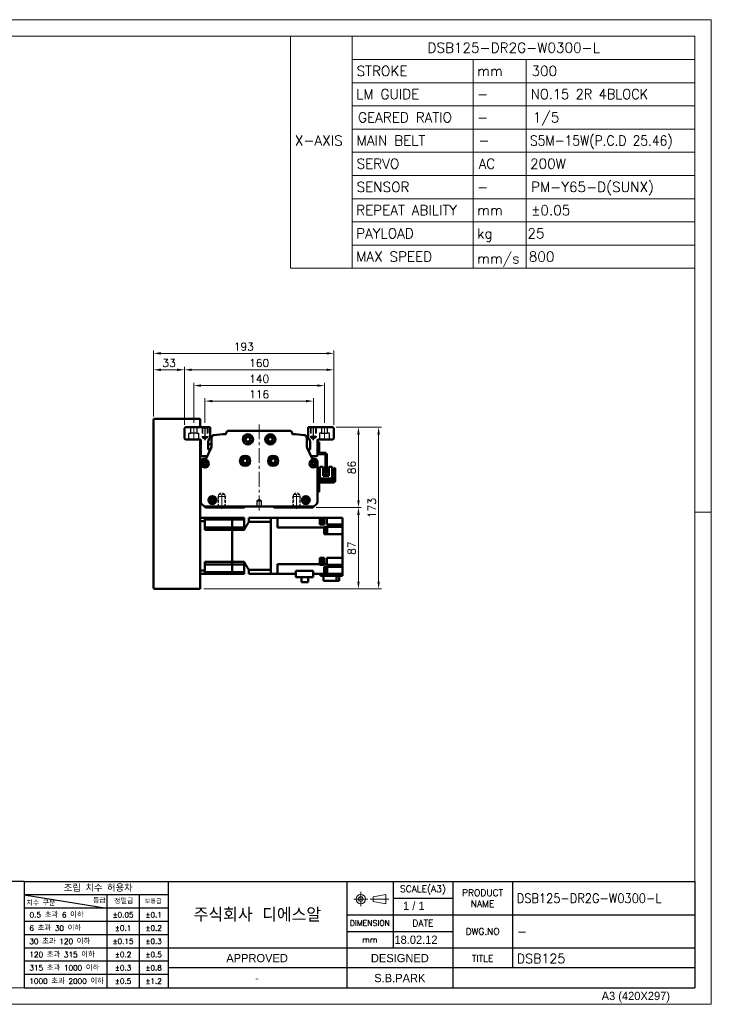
# Model space of a CAD drawing. Header units: millimetres. Extents: x 46891 to 50037, y 6223 to 9583.
# Tile 5 of 5: x 49297 to 50037, y 8529 to 9583. Entities that reach past the tile are written whole.
import ezdxf
from ezdxf.enums import TextEntityAlignment as Align

# ---------------------------------------------------------------- set-up
doc = ezdxf.new("R2010")
doc.units = ezdxf.units.MM
doc.header["$LTSCALE"] = 0.5
for name, pattern in [('CENTER', [50.8, 31.75, -6.35, 6.35, -6.35]), ('HIDDEN', [9.525, 6.35, -3.175]), ('HIDDENX2', [19.05, 12.7, -6.35])]:
    doc.linetypes.add(name, pattern=pattern)
doc.layers.get('0').update_dxf_attribs({"lineweight": 20})
for name, color, linetype, lineweight in [('1', 1, 'CENTER', 13), ('4', 4, 'Continuous', 13), ('외형선(ISO)', 7, 'Continuous', 50)]:
    doc.layers.add(name, color=color, linetype=linetype, lineweight=lineweight)
for name, color, linetype in [('2', 2, 'HIDDENX2'), ('3', 3, 'Continuous'), ('C', 1, 'CENTER')]:
    doc.layers.add(name, color=color, linetype=linetype)
doc.styles.add('ACISOGDT', font='amgdt.shx')
doc.styles.add('DSR TEXT', font='romans.shx', dxfattribs={"bigfont": 'whgtxt.shx'})
doc.styles.get("Standard").update_dxf_attribs({"font": 'romans.shx', "bigfont": 'whgtxt.shx'})
doc.dimstyles.new('DSR', dxfattribs={"dimscale": 2, "dimtxt": 3, "dimasz": 3, "dimexe": 0.5, "dimexo": 0.5, "dimgap": 0.5, "dimtad": 1, "dimdsep": 46, "dimtxsty": 'Standard', "dimcen": 2.5, "dimclrd": 4, "dimclre": 4, "dimclrt": 2, "dimadec": 0, "dimazin": 2, "dimtfac": 1, "dimtmove": 0, "dimatfit": 3, "dimfxl": 0, "dimlwd": -1, "dimlwe": -1, "dimarcsym": 0})

# ---------------------------------------------------------------- blocks, each defined once
blk = doc.blocks.new('A$C13F00394')
for p, q in [((109.11, 28.14), (105.34, 27.43)), ((105.34, 27.43), (105.34, 26.01)), ((109.11, 25.3), (109.11, 28.14)), ((-202.34, 25.67), (-191.42, 25.67)), ((-202.34, 25.3), (-191.42, 25.3)), ((105.34, 26.01), (109.11, 25.3))]:
    blk.add_line(p, q)
for radius in [1.42, 0.71]:
    blk.add_circle((101.56, 26.76), radius)
at = {"layer": '1'}
for p, q in [((103.69, 26.76), (99.44, 26.76)), ((101.56, 28.89), (101.56, 24.63)), ((104.41, 26.76), (110.04, 26.76))]:
    blk.add_line(p, q, dxfattribs=at)
at = {"layer": '3'}
for p, q in [((0, 32), (-207.68, 32)), ((0, 32), (202.32, 32)), ((0, 32), (0, 0)), ((43.43, 32), (43.43, 0)), ((97.32, 32), (97.32, 12)), ((111.32, 32), (111.32, 12)), ((129.32, 32), (129.32, 0)), ((147.32, 32), (147.32, 6)), ((202.32, 32), (202.32, 0)), ((0, 28), (25, 24)), ((43.43, 28), (0, 28)), ((25, 28), (25, 0)), ((34.7, 28), (34.7, 0)), ((111.32, 27), (129.32, 27)), ((43.43, 24), (0, 24)), ((97.32, 22), (202.32, 22)), ((43.43, 20), (0, 20)), ((43.43, 16), (0, 16)), ((97.32, 17), (129.32, 17)), ((0, 12), (129.32, 12)), ((97.32, 12), (97.32, 0)), ((129.32, 12), (202.32, 12)), ((43.43, 8), (0, 8)), ((97.32, 6), (43.43, 6)), ((129.32, 6), (97.32, 6)), ((202.32, 6), (129.32, 6)), ((43.43, 4), (0, 4)), ((0, 0), (202.32, 0))]:
    blk.add_line(p, q, dxfattribs=at)
at = {"color": 0, "style": 'DSR TEXT'}
for s, height, p in [('조립 치수 허용차', 2, (11.97, 29.02)), ('등급', 1.5, (20.77, 25.52)), ('정밀급', 1.5, (27.18, 25.37)), ('보통급', 1.3, (36.41, 25.38)), ('치수 구분', 1.5, (0.69, 24.78)), (' 0.5 초과 6 이하', 1.6, (0.56, 21.19)), (' 6 초과 30 이하', 1.6, (0.49, 17.19)), (' 30 초과 120 이하', 1.6, (0.49, 13.19)), (' 120 초과 315 이하', 1.6, (0.49, 9.19)), (' 315 초과 1000 이하', 1.6, (0.49, 5.19)), (' 1000 초과 2000 이하', 1.6, (0.49, 1.19))]:
    blk.add_text(s, height=height, dxfattribs=at).set_placement(p)
at = {"color": 7, "style": 'ACISOGDT'}
for s, p in [('APPROVED', (70.28, 8.93)), ('DESIGNED', (113.35, 8.93))]:
    blk.add_text(s, height=2.5, dxfattribs=at).set_placement(p, align=Align.MIDDLE_CENTER)
at = {"color": 7, "attachment_point": 5, "style": 'DSR TEXT'}
for s, insert, char_height in [('SCALE(A3)', (120.32, 29.5), 2), ('PRODUCT\\PNAME', (138.32, 27), 2), ('주식회사 디에스알', (70.37, 22), 4.2), ('DIMENSION', (104.32, 19.5), 1.7), ('DATE', (120.32, 19.5), 2), ('DWG.NO', (138.32, 17), 2), ('mm', (104.32, 14.5), 1.8), ('TITLE', (138.32, 8.83), 2)]:
    blk.add_mtext(s, dxfattribs=dict(at, insert=insert, char_height=char_height))
at = {"color": 0, "char_height": 1.6, "attachment_point": 5, "style": 'DSR TEXT'}
for s, insert in [('%%P0.05', (29.85, 22)), ('%%P0.1', (39.07, 22)), ('%%P0.1', (29.85, 18)), ('%%P0.2', (39.07, 18)), ('%%P0.15', (29.85, 14)), ('%%P0.3', (39.07, 14)), ('%%P0.2', (29.85, 10)), ('%%P0.5', (39.07, 10)), ('%%P0.3', (29.85, 6)), ('%%P0.8', (39.07, 6)), ('%%P0.5', (29.85, 2)), ('%%P1.2', (39.07, 2))]:
    blk.add_mtext(s, dxfattribs=dict(at, insert=insert))
at = {"layer": '4', "color": 0, "style": 'DSR TEXT'}
blk.add_text('NOTE', height=3, dxfattribs=at).set_placement((-202.39, 26.38))
blk = doc.blocks.new('A$C1C1952E1')
for p, q in [((293, 292), (293, 222)), ((311.67, 292), (311.67, 222)), ((311.67, 285), (415, 285)), ((348.18, 285), (348.18, 222)), ((364.13, 285), (364.13, 222)), ((311.67, 278), (415, 278)), ((311.67, 271), (415, 271)), ((311.67, 264), (415, 264)), ((311.67, 257), (415, 257)), ((311.67, 250), (415, 250)), ((311.67, 243), (415, 243)), ((311.67, 236), (415, 236)), ((311.67, 229), (415, 229)), ((293, 222), (415, 222))]:
    blk.add_line(p, q)
at = {"color": 1}
blk.add_lwpolyline([(0, 0), (420, 0), (420, 297), (0, 297)], close=True, dxfattribs=at)
at = {"color": 3}
blk.add_lwpolyline([(5, 5), (415, 5), (415, 292), (5, 292)], close=True, dxfattribs=at)
at = {"color": 7, "style": 'ACISOGDT'}
blk.add_text('A3 (420X297)', height=2.5, dxfattribs=at).set_placement((386.91, 1.28))
blk = doc.blocks.new('t8')
at = {"color": 2, "linetype": 'HIDDEN'}
for p, q in [((-4, 0), (-4, -12)), ((-3.4, -0.6), (-4, 0)), ((3.4, -0.6), (4, 0)), ((4, 0), (4, -12)), ((-3.4, -0.6), (3.4, -0.6)), ((-3.4, -0.6), (-3.4, -14)), ((3.4, -0.6), (3.4, -14)), ((-4, -12), (4, -12)), ((-4, -12), (-3.4, -13)), ((-3.4, -14), (3.4, -14)), ((-3.4, -14), (0, -16)), ((3.4, -14), (0, -16)), ((4, -12), (3.4, -13))]:
    blk.add_line(p, q, dxfattribs=at)
at = {"color": 1, "linetype": 'CENTER'}
blk.add_line((0, 1.4), (0, -17.1), dxfattribs=at)
blk = doc.blocks.new('*D108')
at = {"color": 1, "linetype": 'ByBlock'}
for p, q in [((49494.9, 9151.4), (49494.9, 9177.6)), ((49603.1, 9174.6), (49502.7, 9174.6)), ((49610.9, 9151.4), (49610.9, 9177.6))]:
    blk.add_line(p, q, dxfattribs=at)
at = {"color": 1}
for points in [[(49502.7, 9175.9), (49502.7, 9173.3), (49494.9, 9174.6)], [(49603.1, 9175.9), (49603.1, 9173.3), (49610.9, 9174.6)]]:
    blk.add_solid(points, dxfattribs=at)
at = {"layer": 'Defpoints', "color": 0}
for p in [(49494.9, 9174.6), (49494.9, 9147.8), (49610.9, 9147.8)]:
    blk.add_point(p, dxfattribs=at)
at = {"color": 3, "insert": (49552.9, 9181.8), "char_height": 8.4, "attachment_point": 5, "style": 'DSR TEXT'}
blk.add_mtext('116', dxfattribs=at)
blk = doc.blocks.new('*D109')
at = {"color": 1, "linetype": 'ByBlock'}
for p, q in [((49482.9, 9151.2), (49482.9, 9194.2)), ((49615.1, 9191.2), (49490.7, 9191.2)), ((49622.9, 9151.2), (49622.9, 9194.2))]:
    blk.add_line(p, q, dxfattribs=at)
at = {"color": 1}
for points in [[(49490.7, 9192.5), (49490.7, 9189.9), (49482.9, 9191.2)], [(49615.1, 9192.5), (49615.1, 9189.9), (49622.9, 9191.2)]]:
    blk.add_solid(points, dxfattribs=at)
at = {"layer": 'Defpoints', "color": 0}
for p in [(49482.9, 9191.2), (49482.9, 9147.6), (49622.9, 9147.6)]:
    blk.add_point(p, dxfattribs=at)
at = {"color": 3, "insert": (49552.9, 9198.4), "char_height": 8.4, "attachment_point": 5, "style": 'DSR TEXT'}
blk.add_mtext('140', dxfattribs=at)
blk = doc.blocks.new('*D110')
at = {"color": 1, "linetype": 'ByBlock'}
for p, q in [((49472.9, 9149.2), (49472.9, 9211.1)), ((49632.9, 9149.2), (49632.9, 9211.1)), ((49480.7, 9208.1), (49625.1, 9208.1))]:
    blk.add_line(p, q, dxfattribs=at)
at = {"color": 1}
for points in [[(49480.7, 9209.4), (49480.7, 9206.8), (49472.9, 9208.1)], [(49625.1, 9209.4), (49625.1, 9206.8), (49632.9, 9208.1)]]:
    blk.add_solid(points, dxfattribs=at)
at = {"layer": 'Defpoints', "color": 0}
for p in [(49632.9, 9208.1), (49472.9, 9145.6), (49632.9, 9145.6)]:
    blk.add_point(p, dxfattribs=at)
at = {"color": 3, "insert": (49552.9, 9215.3), "char_height": 8.4, "attachment_point": 5, "style": 'DSR TEXT'}
blk.add_mtext('160', dxfattribs=at)
blk = doc.blocks.new('*D111')
at = {"color": 1, "linetype": 'ByBlock'}
for p, q in [((49439.9, 9158.2), (49439.9, 9211.1)), ((49472.9, 9149.2), (49472.9, 9211.1)), ((49465.1, 9208.1), (49447.7, 9208.1))]:
    blk.add_line(p, q, dxfattribs=at)
at = {"color": 1}
for points in [[(49447.7, 9209.4), (49447.7, 9206.8), (49439.9, 9208.1)], [(49465.1, 9209.4), (49465.1, 9206.8), (49472.9, 9208.1)]]:
    blk.add_solid(points, dxfattribs=at)
at = {"layer": 'Defpoints', "color": 0}
for p in [(49439.9, 9208.1), (49439.9, 9154.6), (49472.9, 9145.6)]:
    blk.add_point(p, dxfattribs=at)
at = {"color": 3, "insert": (49456.4, 9215.3), "char_height": 8.4, "attachment_point": 5, "style": 'DSR TEXT'}
blk.add_mtext('33', dxfattribs=at)
blk = doc.blocks.new('*D112')
at = {"color": 1, "linetype": 'ByBlock'}
for p, q in [((49439.9, 9158.2), (49439.9, 9228.7)), ((49447.7, 9225.7), (49625.1, 9225.7)), ((49632.9, 9149.2), (49632.9, 9228.7))]:
    blk.add_line(p, q, dxfattribs=at)
at = {"color": 1}
for points in [[(49447.7, 9227), (49447.7, 9224.4), (49439.9, 9225.7)], [(49625.1, 9227), (49625.1, 9224.4), (49632.9, 9225.7)]]:
    blk.add_solid(points, dxfattribs=at)
at = {"layer": 'Defpoints', "color": 0}
for p in [(49632.9, 9225.7), (49439.9, 9154.6), (49632.9, 9145.6)]:
    blk.add_point(p, dxfattribs=at)
at = {"color": 3, "insert": (49536.4, 9232.9), "char_height": 8.4, "attachment_point": 5, "style": 'DSR TEXT'}
blk.add_mtext('193', dxfattribs=at)
blk = doc.blocks.new('*D113')
at = {"color": 1, "linetype": 'ByBlock'}
for p, q in [((49635.5, 9146.6), (49662.2, 9146.6)), ((49659.2, 9138.8), (49659.2, 9068.4)), ((49614, 9060.6), (49662.2, 9060.6))]:
    blk.add_line(p, q, dxfattribs=at)
at = {"color": 1}
for points in [[(49657.9, 9138.8), (49660.5, 9138.8), (49659.2, 9146.6)], [(49657.9, 9068.4), (49660.5, 9068.4), (49659.2, 9060.6)]]:
    blk.add_solid(points, dxfattribs=at)
at = {"layer": 'Defpoints', "color": 0}
for p in [(49631.9, 9146.6), (49610.4, 9060.6), (49659.2, 9060.6)]:
    blk.add_point(p, dxfattribs=at)
at = {"color": 3, "insert": (49652, 9103.6), "char_height": 8.4, "attachment_point": 5, "rotation": 90, "style": 'DSR TEXT'}
blk.add_mtext('86', dxfattribs=at)
blk = doc.blocks.new('*D114')
at = {"color": 1, "linetype": 'ByBlock'}
for p, q in [((49614, 9060.6), (49662.2, 9060.6)), ((49659.2, 8981.4), (49659.2, 9052.8)), ((49493.5, 8973.6), (49662.2, 8973.6))]:
    blk.add_line(p, q, dxfattribs=at)
at = {"color": 1}
for points in [[(49657.9, 9052.8), (49660.5, 9052.8), (49659.2, 9060.6)], [(49657.9, 8981.4), (49660.5, 8981.4), (49659.2, 8973.6)]]:
    blk.add_solid(points, dxfattribs=at)
at = {"layer": 'Defpoints', "color": 0}
for p in [(49610.4, 9060.6), (49659.2, 9060.6), (49489.9, 8973.6)]:
    blk.add_point(p, dxfattribs=at)
at = {"color": 3, "insert": (49652, 9017.1), "char_height": 8.4, "attachment_point": 5, "rotation": 90, "style": 'DSR TEXT'}
blk.add_mtext('87', dxfattribs=at)
blk = doc.blocks.new('*D115')
at = {"color": 1, "linetype": 'ByBlock'}
for p, q in [((49635.5, 9146.6), (49683.8, 9146.6)), ((49680.8, 9138.8), (49680.8, 8981.4)), ((49493.5, 8973.6), (49683.8, 8973.6))]:
    blk.add_line(p, q, dxfattribs=at)
at = {"color": 1}
for points in [[(49679.5, 9138.8), (49682.1, 9138.8), (49680.8, 9146.6)], [(49679.5, 8981.4), (49682.1, 8981.4), (49680.8, 8973.6)]]:
    blk.add_solid(points, dxfattribs=at)
at = {"layer": 'Defpoints', "color": 0}
for p in [(49631.9, 9146.6), (49489.9, 8973.6), (49680.8, 8973.6)]:
    blk.add_point(p, dxfattribs=at)
at = {"color": 3, "insert": (49673.6, 9060.1), "char_height": 8.4, "attachment_point": 5, "rotation": 90, "style": 'DSR TEXT'}
blk.add_mtext('173', dxfattribs=at)

msp = doc.modelspace()

# ---------------------------------------------------------------- linework, layer by layer
at = {"color": 1}
msp.add_line((50036.91062, 9055.90155), (50019.16968, 9055.90155), dxfattribs=at)
at = {"layer": '1'}
for p, q in [((49482.87985, 9147.64025), (49482.87985, 9132.64025)), ((49552.87985, 9149.64025), (49552.87985, 9056.64025)), ((49622.87985, 9147.64025), (49622.87985, 9132.64025))]:
    msp.add_line(p, q, dxfattribs=at)
at = {"layer": '2'}
for p, q in [((49477.62985, 9133.64025), (49477.62985, 9140.14025)), ((49477.62985, 9140.14025), (49479.57985, 9140.14025)), ((49479.57985, 9140.14025), (49479.57985, 9146.64025)), ((49486.17985, 9140.14025), (49479.57985, 9140.14025)), ((49486.17985, 9146.64025), (49486.17985, 9140.14025)), ((49486.17985, 9140.14025), (49488.12985, 9140.14025)), ((49488.12985, 9140.14025), (49488.12985, 9133.64025)), ((49491.87985, 9146.64025), (49491.87985, 9136.64025)), ((49492.37985, 9146.14025), (49491.87985, 9146.64025)), ((49491.87985, 9136.64025), (49497.87985, 9136.64025)), ((49491.87985, 9136.64025), (49492.37985, 9135.77422)), ((49492.37985, 9146.14025), (49492.37985, 9135.14025)), ((49492.37985, 9146.14025), (49497.37985, 9146.14025)), ((49497.37985, 9146.14025), (49497.87985, 9146.64025)), ((49497.37985, 9146.14025), (49497.37985, 9135.14025)), ((49497.87985, 9136.64025), (49497.37985, 9135.77422)), ((49497.87985, 9146.64025), (49497.87985, 9136.64025)), ((49607.87985, 9146.64025), (49607.87985, 9136.64025)), ((49608.37985, 9146.14025), (49607.87985, 9146.64025)), ((49613.87985, 9136.64025), (49607.87985, 9136.64025)), ((49607.87985, 9136.64025), (49608.37985, 9135.77422)), ((49608.37985, 9146.14025), (49608.37985, 9135.14025)), ((49613.37985, 9146.14025), (49608.37985, 9146.14025)), ((49613.37985, 9146.14025), (49613.87985, 9146.64025)), ((49613.37985, 9146.14025), (49613.37985, 9135.14025)), ((49613.87985, 9136.64025), (49613.37985, 9135.77422)), ((49613.87985, 9146.64025), (49613.87985, 9136.64025)), ((49619.57985, 9140.14025), (49617.62985, 9140.14025)), ((49617.62985, 9140.14025), (49617.62985, 9133.64025)), ((49619.57985, 9146.64025), (49619.57985, 9140.14025)), ((49619.57985, 9140.14025), (49626.17985, 9140.14025)), ((49626.17985, 9140.14025), (49626.17985, 9146.64025)), ((49628.12985, 9140.14025), (49626.17985, 9140.14025)), ((49628.12985, 9133.64025), (49628.12985, 9140.14025)), ((49492.37985, 9135.14025), (49494.87985, 9133.69687)), ((49492.37985, 9135.14025), (49497.37985, 9135.14025)), ((49497.37985, 9135.14025), (49494.87985, 9133.69687)), ((49613.37985, 9135.14025), (49608.37985, 9135.14025)), ((49608.37985, 9135.14025), (49610.87985, 9133.69687)), ((49613.37985, 9135.14025), (49610.87985, 9133.69687)), ((49552.87985, 9069.1424), (49550.37985, 9067.64025)), ((49550.37985, 9067.64025), (49550.37985, 9061.64025)), ((49555.37985, 9067.64025), (49550.37985, 9067.64025)), ((49555.37985, 9067.64025), (49552.87985, 9069.1424)), ((49555.37985, 9061.64025), (49555.37985, 9067.64025)), ((49550.37985, 9061.64025), (49555.37985, 9061.64025))]:
    msp.add_line(p, q, dxfattribs=at)
at = {"layer": '3'}
for p in [(50019.16967, 8660.2785), (49301.30912, 8546.73646)]:
    msp.add_line(p, (50019.16967, 8546.73646), dxfattribs=at)
at = {"layer": 'C'}
for p, q in [((49494.87985, 9147.79158), (49494.87985, 9132.812)), ((49610.87985, 9147.79158), (49610.87985, 9132.812))]:
    msp.add_line(p, q, dxfattribs=at)
at = {"layer": '외형선(ISO)'}
for p, q in [((49439.87985, 8974.64025), (49439.87985, 9154.64025)), ((49440.87985, 9155.64025), (49489.87985, 9155.64025)), ((49489.87985, 9154.64025), (49489.87985, 9155.64025)), ((49489.87985, 9146.64025), (49489.87985, 9154.64025)), ((49472.87985, 9145.64025), (49473.87985, 9146.64025)), ((49472.87985, 9134.64025), (49472.87985, 9145.64025)), ((49473.87985, 9146.64025), (49500.37985, 9146.64025)), ((49500.37985, 9146.64025), (49500.37985, 9135.16906)), ((49517.65244, 9139.85573), (49517.65244, 9140.64025)), ((49519.65244, 9142.64025), (49586.10725, 9142.64025)), ((49588.10725, 9140.64025), (49588.10725, 9139.85573)), ((49605.37985, 9135.16906), (49605.37985, 9146.64025)), ((49605.37985, 9146.64025), (49631.87985, 9146.64025)), ((49631.87985, 9146.64025), (49632.87985, 9145.64025)), ((49632.87985, 9145.64025), (49632.87985, 9134.64025)), ((49473.87985, 9133.64025), (49472.87985, 9134.64025)), ((49489.37985, 9133.64025), (49473.87985, 9133.64025)), ((49489.87985, 8974.64025), (49489.87985, 9133.50628)), ((49490.37985, 9131.64025), (49489.87985, 9131.64025)), ((49490.37985, 9126.14025), (49490.37985, 9132.64025)), ((49490.87985, 9125.64025), (49490.37985, 9126.14025)), ((49498.37985, 9131.16906), (49498.37985, 9123.14025)), ((49498.37985, 9128.64025), (49501.87985, 9128.64025)), ((49501.87985, 9126.73843), (49501.87985, 9135.30273)), ((49603.87985, 9135.30273), (49603.87985, 9126.73843)), ((49607.37985, 9123.14025), (49607.37985, 9131.16906)), ((49615.37985, 9126.14025), (49614.87985, 9125.64025)), ((49615.37985, 9132.64025), (49615.37985, 9126.14025)), ((49615.37985, 9130.64025), (49616.97985, 9130.64025)), ((49615.37985, 9125.14025), (49615.37985, 9126.14025)), ((49631.87985, 9133.64025), (49616.37985, 9133.64025)), ((49616.97985, 9130.64025), (49616.97985, 9119.24025)), ((49632.87985, 9134.64025), (49631.87985, 9133.64025)), ((49490.37985, 9125.14025), (49490.87985, 9125.64025)), ((49490.37985, 9124.14025), (49490.37985, 9125.14025)), ((49490.87985, 9123.64025), (49490.37985, 9124.14025)), ((49490.37985, 9123.14025), (49490.87985, 9123.64025)), ((49490.37985, 9122.14025), (49490.37985, 9123.14025)), ((49490.87985, 9121.64025), (49490.37985, 9122.14025)), ((49490.37985, 9121.14025), (49490.87985, 9121.64025)), ((49490.37985, 9116.64025), (49490.37985, 9121.14025)), ((49495.87985, 9115.64025), (49491.37985, 9115.64025)), ((49496.14797, 9113.22119), (49501.41964, 9124.64314)), ((49498.87985, 9122.64025), (49500.49523, 9122.64025)), ((49604.34005, 9124.64314), (49609.61172, 9113.22119)), ((49605.26446, 9122.64025), (49606.87985, 9122.64025)), ((49614.37985, 9115.64025), (49609.87985, 9115.64025)), ((49614.87985, 9125.64025), (49615.37985, 9125.14025)), ((49615.37985, 9124.14025), (49614.87985, 9123.64025)), ((49614.87985, 9123.64025), (49615.37985, 9123.14025)), ((49615.37985, 9122.14025), (49614.87985, 9121.64025)), ((49614.87985, 9121.64025), (49615.37985, 9121.14025)), ((49615.37985, 9125.14025), (49615.37985, 9124.14025)), ((49615.37985, 9123.14025), (49615.37985, 9124.14025)), ((49615.37985, 9123.14025), (49615.37985, 9122.14025)), ((49615.37985, 9121.14025), (49615.37985, 9122.14025)), ((49615.37985, 9121.14025), (49615.37985, 9116.64025)), ((49616.97985, 9119.24025), (49615.44024, 9119.24025)), ((49623.27985, 9119.24025), (49617.47985, 9119.24025)), ((49617.47985, 9117.64025), (49623.27985, 9117.64025)), ((49623.77985, 9117.14025), (49623.77985, 9097.64025)), ((49625.37985, 9097.64025), (49625.37985, 9117.14025)), ((49490.37985, 9066.88289), (49490.37985, 9109.64025)), ((49493.37985, 9112.64025), (49495.24001, 9112.64025)), ((49539.87985, 9112.07001), (49539.87985, 9109.21049)), ((49565.87985, 9112.07001), (49565.87985, 9109.21049)), ((49610.51968, 9112.64025), (49612.37985, 9112.64025)), ((49615.37985, 9109.64025), (49615.37985, 9066.88289)), ((49617.67981, 9104.14037), (49621.37981, 9104.14038)), ((49617.67984, 9091.74037), (49617.67981, 9104.14037)), ((49621.37981, 9104.14038), (49621.37983, 9094.74038)), ((49627.37983, 9095.74039), (49621.37983, 9095.74038)), ((49621.37983, 9095.44038), (49627.37983, 9095.44039)), ((49627.37983, 9094.74039), (49621.37983, 9094.74038)), ((49623.77985, 9097.64025), (49625.37985, 9097.64025)), ((49627.37981, 9104.14039), (49631.07981, 9104.1404)), ((49627.37983, 9094.74039), (49627.37981, 9104.14039)), ((49631.07981, 9104.1404), (49631.07984, 9091.7404)), ((49632.7798, 9102.6404), (49634.3798, 9102.64041)), ((49632.7798, 9102.6404), (49632.7798, 9099.6404)), ((49632.77982, 9089.7404), (49632.7798, 9099.6404)), ((49634.3798, 9099.64041), (49634.3798, 9102.64041)), ((49634.3798, 9099.64041), (49634.37982, 9089.64041)), ((49489.87985, 9084.64025), (49490.37985, 9084.64025)), ((49616.97983, 9087.14037), (49616.97984, 9080.64037)), ((49617.37982, 9089.24037), (49632.27982, 9089.2404)), ((49632.37983, 9087.6404), (49617.47983, 9087.64037)), ((49617.67984, 9091.74037), (49619.67984, 9091.74038)), ((49617.67984, 9091.74037), (49617.67984, 9089.24037)), ((49619.67984, 9091.74038), (49629.07984, 9091.7404)), ((49629.07984, 9091.7404), (49631.07984, 9091.7404)), ((49631.07984, 9089.2404), (49631.07984, 9091.7404)), ((49616.97985, 9077.64037), (49615.37985, 9077.64037)), ((49616.97985, 9077.64037), (49616.97984, 9080.64037)), ((49494.37985, 9061.64025), (49491.25853, 9064.76157)), ((49614.50117, 9064.76157), (49611.37985, 9061.64025)), ((49495.37985, 9060.64025), (49494.37985, 9061.64025)), ((49611.37985, 9061.64025), (49494.37985, 9061.64025)), ((49536.87985, 9060.64025), (49495.37985, 9060.64025)), ((49537.7334, 9061.4938), (49536.87985, 9060.64025)), ((49568.87985, 9060.64025), (49568.02629, 9061.4938)), ((49610.37985, 9060.64025), (49568.87985, 9060.64025)), ((49611.37985, 9061.64025), (49610.37985, 9060.64025)), ((49489.87985, 9049.64025), (49494.87985, 9049.64025)), ((49489.87985, 9046.09776), (49494.87985, 9046.09776)), ((49494.87985, 9049.64025), (49494.87985, 9046.09776)), ((49523.87985, 9049.64025), (49494.87985, 9049.64025)), ((49494.87985, 9047.92783), (49523.87985, 9047.92783)), ((49494.87985, 9036.67697), (49494.87985, 9046.09776)), ((49523.87985, 9047.92783), (49523.87985, 9049.64025)), ((49523.87985, 9049.64025), (49523.87985, 9047.92783)), ((49523.87985, 9049.64025), (49536.87985, 9049.64025)), ((49523.87985, 9044.39025), (49523.87985, 9047.92783)), ((49523.87985, 9044.39025), (49523.87985, 9047.92783)), ((49523.87985, 9047.92783), (49536.87985, 9047.92783)), ((49523.87985, 9039.39025), (49523.87985, 9044.39025)), ((49523.87985, 9039.39025), (49523.87985, 9044.39025)), ((49536.87985, 9049.64025), (49536.87985, 9047.92783)), ((49536.87985, 9039.39025), (49536.87985, 9047.92783)), ((49541.87985, 9049.64025), (49541.87985, 9045.33558)), ((49541.87985, 9049.64025), (49565.37985, 9049.64025)), ((49541.87985, 9045.33558), (49565.37985, 9045.33558)), ((49565.37985, 9049.64025), (49572.37985, 9049.64025)), ((49565.37985, 9049.64025), (49565.37985, 9049.63578)), ((49565.37985, 9049.63578), (49565.37985, 9045.3408)), ((49565.37985, 9045.3408), (49565.37985, 9045.33558)), ((49565.37985, 8993.94492), (49565.37985, 9045.33558)), ((49565.37985, 9045.14025), (49565.37985, 8994.14025)), ((49572.37985, 9045.14025), (49572.37985, 9049.64025)), ((49572.37985, 9049.64025), (49617.97985, 9049.64025)), ((49572.37985, 9039.19962), (49572.37985, 9045.14025)), ((49617.97985, 9049.67517), (49617.97985, 9049.64025)), ((49617.97985, 9049.67517), (49618.67985, 9049.67517)), ((49617.97985, 9044.08027), (49617.97985, 9049.64025)), ((49617.97985, 9044.08027), (49617.97985, 9042.64025)), ((49617.97985, 9043.77517), (49618.67985, 9043.77517)), ((49617.97985, 9042.64025), (49622.47985, 9042.64025)), ((49618.67985, 9043.77517), (49618.67985, 9049.67517)), ((49622.47985, 9049.64025), (49618.67985, 9049.64025)), ((49618.67985, 9049.52517), (49620.67985, 9049.52517)), ((49618.67985, 9043.92517), (49620.67985, 9043.92517)), ((49620.67985, 9043.92517), (49620.67985, 9049.52517)), ((49622.47985, 9049.64025), (49625.47985, 9049.64025)), ((49622.47985, 9049.64025), (49622.47985, 9044.08027)), ((49622.47985, 9042.64025), (49622.47985, 9044.08027)), ((49641.97985, 9049.64025), (49625.47985, 9049.64025)), ((49625.47985, 9044.08027), (49625.47985, 9049.64025)), ((49625.47985, 9044.08027), (49625.47985, 9042.64025)), ((49625.47985, 9042.64025), (49641.97985, 9042.64025)), ((49641.97985, 9046.14025), (49641.97985, 9049.64025)), ((49641.97985, 9046.14025), (49641.97985, 9042.64025)), ((49641.97985, 9042.64025), (49641.97985, 9040.14833)), ((49494.87985, 9039.39025), (49523.87985, 9039.39025)), ((49523.87985, 9036.67697), (49494.87985, 9036.67697)), ((49523.87985, 9036.67697), (49523.87985, 9039.39025)), ((49523.87985, 9039.39025), (49523.87985, 9036.67697)), ((49523.87985, 9039.39025), (49536.87985, 9039.39025)), ((49523.87985, 9002.60352), (49523.87985, 9036.67697)), ((49523.87985, 9002.60352), (49523.87985, 9036.67697)), ((49523.87985, 9036.67697), (49536.87985, 9036.67697)), ((49536.87985, 9039.39025), (49536.87985, 9036.67697)), ((49572.37985, 9039.19962), (49622.47985, 9039.19962)), ((49622.47985, 9040.14833), (49641.97985, 9040.14833)), ((49622.47985, 9040.14833), (49622.47985, 9039.59892)), ((49622.47985, 9039.19962), (49622.47985, 9039.59892)), ((49622.47985, 9039.19962), (49622.47985, 9032.14025)), ((49622.47985, 9038.93621), (49622.97985, 9038.93621)), ((49622.47985, 9032.93621), (49622.97985, 9032.93621)), ((49622.47985, 9032.14025), (49641.97985, 9032.14025)), ((49622.97985, 9032.93621), (49622.97985, 9038.93621)), ((49622.97985, 9038.88621), (49623.67985, 9038.88621)), ((49622.97985, 9032.98621), (49623.67985, 9032.98621)), ((49623.67985, 9032.98621), (49623.67985, 9038.88621)), ((49623.67985, 9038.73621), (49625.67985, 9038.73621)), ((49623.67985, 9033.13621), (49625.67985, 9033.13621)), ((49625.67985, 9033.13621), (49625.67985, 9038.73621)), ((49641.97985, 9035.64025), (49641.97985, 9040.14833)), ((49641.97985, 9035.64025), (49641.97985, 9032.14025)), ((49641.97985, 9006.84025), (49641.97985, 9032.14025)), ((49494.87985, 8993.18274), (49494.87985, 9002.60352)), ((49523.87985, 9002.60352), (49494.87985, 9002.60352)), ((49494.87985, 8999.89025), (49523.87985, 8999.89025)), ((49523.87985, 8999.89025), (49523.87985, 9002.60352)), ((49523.87985, 9002.60352), (49523.87985, 8999.89025)), ((49523.87985, 9002.60352), (49536.87985, 9002.60352)), ((49523.87985, 8994.89025), (49523.87985, 8999.89025)), ((49523.87985, 8994.89025), (49523.87985, 8999.89025)), ((49523.87985, 8999.89025), (49536.87985, 8999.89025)), ((49536.87985, 9002.60352), (49536.87985, 8999.89025)), ((49536.87985, 8999.89025), (49536.87985, 8991.35266)), ((49572.37985, 9000.08088), (49617.97985, 9000.08088)), ((49572.37985, 9000.08088), (49572.37985, 8994.14025)), ((49617.97985, 9006.84025), (49622.47985, 9006.84025)), ((49617.97985, 9003.43003), (49617.97985, 9006.84025)), ((49617.97985, 9005.9275), (49618.67985, 9005.9275)), ((49617.97985, 9003.43003), (49617.97985, 9002.52496)), ((49617.97985, 9000.08088), (49617.97985, 9002.52496)), ((49617.97985, 8999.68157), (49617.97985, 9000.08088)), ((49617.97985, 9000.0275), (49618.67985, 9000.0275)), ((49617.97985, 8999.68157), (49617.97985, 8999.36163)), ((49618.67985, 9000.0275), (49618.67985, 9005.9275)), ((49618.67985, 9005.7775), (49620.67985, 9005.7775)), ((49618.67985, 9000.1775), (49620.67985, 9000.1775)), ((49620.67985, 9000.1775), (49620.67985, 9005.7775)), ((49622.47985, 9006.84025), (49622.47985, 9000.08088)), ((49625.47985, 9000.08088), (49622.47985, 9000.08088)), ((49622.47985, 9000.08088), (49622.47985, 8999.68157)), ((49622.47985, 8999.36163), (49622.47985, 8999.68157)), ((49641.97985, 9006.84025), (49625.47985, 9006.84025)), ((49625.47985, 9000.08088), (49625.47985, 9006.84025)), ((49625.47985, 8999.68157), (49625.47985, 9000.08088)), ((49625.47985, 8999.68157), (49625.47985, 8999.36163)), ((49641.97985, 9006.84025), (49641.97985, 9003.34025)), ((49641.97985, 8999.36163), (49641.97985, 9003.34025)), ((49489.87985, 8993.18274), (49494.87985, 8993.18274)), ((49489.87985, 8989.64025), (49494.87985, 8989.64025)), ((49494.87985, 8993.18274), (49494.87985, 8989.64025)), ((49494.87985, 8991.35266), (49523.87985, 8991.35266)), ((49523.87985, 8989.64025), (49494.87985, 8989.64025)), ((49523.87985, 8991.35266), (49523.87985, 8994.89025)), ((49523.87985, 8991.35266), (49523.87985, 8994.89025)), ((49523.87985, 8989.64025), (49523.87985, 8991.35266)), ((49523.87985, 8991.35266), (49523.87985, 8989.64025)), ((49523.87985, 8991.35266), (49536.87985, 8991.35266)), ((49523.87985, 8989.64025), (49536.87985, 8989.64025)), ((49536.87985, 8991.35266), (49536.87985, 8989.64025)), ((49541.87985, 8993.94492), (49541.87985, 8989.64025)), ((49541.87985, 8993.94492), (49565.37985, 8993.94492)), ((49541.87985, 8989.64025), (49565.37985, 8989.64025)), ((49565.37985, 8993.94492), (49565.37985, 8993.9397)), ((49565.37985, 8993.9397), (49565.37985, 8989.64472)), ((49565.37985, 8989.64472), (49565.37985, 8989.64025)), ((49572.37985, 8989.64025), (49565.37985, 8989.64025)), ((49572.37985, 8989.64025), (49572.37985, 8994.14025)), ((49572.37985, 8989.64025), (49592.27985, 8989.64025)), ((49610.62985, 8992.85158), (49592.27985, 8992.85158)), ((49592.27985, 8992.85158), (49592.27985, 8986.24025)), ((49610.62985, 8986.24025), (49610.62985, 8992.85158)), ((49622.47985, 8989.64025), (49610.62985, 8989.64025)), ((49622.47985, 8999.36163), (49617.97985, 8999.36163)), ((49617.97985, 8989.64025), (49617.97985, 8989.60533)), ((49617.97985, 8989.60533), (49618.47985, 8989.60533)), ((49618.47985, 8989.64025), (49618.47985, 8987.64025)), ((49641.97985, 8997.14025), (49622.47985, 8997.14025)), ((49622.47985, 8997.14025), (49622.47985, 8995.20023)), ((49622.47985, 8996.15154), (49622.97985, 8996.15154)), ((49622.47985, 8989.64025), (49622.47985, 8995.20023)), ((49622.47985, 8990.15154), (49622.97985, 8990.15154)), ((49641.97985, 8989.64025), (49622.47985, 8989.64025)), ((49622.97985, 8990.15154), (49622.97985, 8996.15154)), ((49622.97985, 8996.10154), (49623.67985, 8996.10154)), ((49622.97985, 8990.20154), (49623.67985, 8990.20154)), ((49623.67985, 8990.20154), (49623.67985, 8996.10154)), ((49623.67985, 8995.95154), (49625.67985, 8995.95154)), ((49623.67985, 8990.35154), (49625.67985, 8990.35154)), ((49641.97985, 8999.36163), (49625.47985, 8999.36163)), ((49625.67985, 8990.35154), (49625.67985, 8995.95154)), ((49641.97985, 8999.36163), (49641.97985, 8997.14025)), ((49641.97985, 8997.14025), (49641.97985, 8993.64025)), ((49641.97985, 8989.64025), (49641.97985, 8993.64025)), ((49641.97985, 8987.64025), (49641.97985, 8989.64025)), ((49592.27985, 8986.24025), (49610.62985, 8986.24025)), ((49598.05485, 8980.84025), (49598.05485, 8986.24025)), ((49605.50485, 8980.84025), (49598.05485, 8980.84025)), ((49605.50485, 8980.84025), (49605.50485, 8986.24025)), ((49641.97985, 8987.64025), (49618.47985, 8987.64025)), ((49621.7799, 8982.14025), (49621.7799, 8987.64025)), ((49635.60754, 8982.14025), (49621.7799, 8982.14025)), ((49635.60754, 8982.14025), (49635.60754, 8987.64025)), ((49638.57979, 8982.14025), (49635.60754, 8982.14025)), ((49638.57979, 8982.14025), (49638.57979, 8987.64025)), ((49489.87985, 8973.64025), (49440.87985, 8973.64025)), ((49489.87985, 8973.64025), (49489.87985, 8974.64025))]:
    msp.add_line(p, q, dxfattribs=at)
for centre, radius in [((49540.87985, 9133.64025), 5.5), ((49540.87985, 9133.64025), 3.3), ((49564.87985, 9133.64025), 5.5), ((49564.87985, 9133.64025), 3.3), ((49540.87985, 9133.64025), 2.4585), ((49564.87985, 9133.64025), 2.4585), ((49537.87985, 9110.64025), 5.5), ((49567.87985, 9110.64025), 5.5), ((49494.87985, 9107.64025), 4.25), ((49494.87985, 9107.64025), 2.25), ((49537.87985, 9110.64025), 3.3), ((49537.87985, 9110.64025), 2.4585), ((49567.87985, 9110.64025), 3.3), ((49567.87985, 9110.64025), 2.4585), ((49610.87985, 9107.64025), 4.25), ((49610.87985, 9107.64025), 2.25), ((49502.87985, 9068.64025), 4.25), ((49502.87985, 9068.64025), 2.25), ((49602.87985, 9068.64025), 4.25), ((49602.87985, 9068.64025), 2.25)]:
    msp.add_circle(centre, radius, dxfattribs=at)
for centre, radius, start, end in [((49440.87985, 9154.64025), 1, 90, 180), ((49504.87985, 9135.30273), 3, 95.57599889, 180), ((49552.87985, 8643.64025), 497, 94.11817749, 95.57599889), ((49517.15244, 9139.85573), 0.5, 274.11817763, 0), ((49519.65244, 9140.64025), 2, 90.00000001, 180), ((49586.10725, 9140.64025), 2, 0, 90.00000001), ((49588.60725, 9139.85573), 0.5, 180, 265.88182253), ((49552.87985, 8643.64025), 497, 84.42400113, 85.88182253), ((49600.87985, 9135.30273), 3, 0, 84.42400114), ((49489.37985, 9132.64025), 1, 0, 90), ((49503.37985, 9131.16906), 5, 126.86989765, 180), ((49496.87985, 9126.73843), 5, 335.22485944, 0), ((49608.87985, 9126.73843), 5, 180, 204.77514058), ((49602.37985, 9131.16906), 5, 0, 53.13010235), ((49616.37985, 9132.64025), 1, 90, 180), ((49491.37985, 9116.64025), 1, 180, 270), ((49495.87985, 9112.64025), 3, 65.22491108, 90), ((49498.87985, 9123.14025), 0.5, 180, 270), ((49606.87985, 9123.14025), 0.5, 270, 0), ((49609.87985, 9112.64025), 3, 90, 114.775192), ((49614.37985, 9116.64025), 1, 270, 0), ((49617.47985, 9119.74025), 2.1, 180, 193.774147), ((49617.47985, 9119.74025), 2.1, 193.774147, 270), ((49617.47985, 9119.74025), 0.5, 180, 270), ((49623.27985, 9117.14025), 2.1, 0, 90), ((49623.27985, 9117.14025), 0.5, 0, 90), ((49493.37985, 9109.64025), 3, 90.00000001, 180), ((49494.87985, 9107.64025), 1.621, 36.950847, 323.04915397), ((49494.87985, 9107.64025), 1.5, 48.18968484, 311.8103164), ((49495.24001, 9113.64025), 1, 270.00000001, 335.22485944), ((49496.27985, 9109.2055), 0.6, 259.96251962, 324.85511582), ((49494.87985, 9107.64025), 1.621, 323.04915084, 36.95084491), ((49496.27985, 9106.075), 0.6, 35.14488278, 100.03748085), ((49609.47985, 9109.2055), 0.6, 215.14488717, 280.03748127), ((49609.47985, 9106.075), 0.6, 79.96251962, 144.85511372), ((49610.87985, 9107.64025), 1.621, 216.950847, 143.04915388), ((49610.51968, 9113.64025), 1, 204.77514058, 270.00000001), ((49610.87985, 9107.64025), 1.5, 228.18968484, 131.8103164), ((49612.37985, 9109.64025), 3, 0, 90.00000001), ((49617.37983, 9087.24037), 2, 90.00011094, 179.75458606), ((49617.47983, 9087.14037), 0.5, 90.00011094, 180.00011094), ((49632.27982, 9089.7404), 0.5, 270.00011094, 0.00011094), ((49632.37982, 9089.6404), 2, 270.00011094, 0.00011094), ((49493.37985, 9066.88289), 3, 180, 225.00000001), ((49502.87985, 9068.64025), 1.621, 129.96149723, 50.03850277), ((49502.87985, 9068.64025), 1.6, 134.4153086, 45.5846914), ((49501.41015, 9070.14025), 0.5, 328.99692459, 55.46536904), ((49504.34954, 9070.14025), 0.5, 124.5346268, 211.00307541), ((49602.87985, 9068.64025), 1.621, 129.96149723, 50.03850277), ((49602.87985, 9068.64025), 1.6, 134.4153086, 45.5846914), ((49601.41015, 9070.14025), 0.5, 328.99692458, 55.46537103), ((49604.34954, 9070.14025), 0.5, 124.53462481, 211.00307541), ((49612.37985, 9066.88289), 3, 315.00000001, 0), ((49538.08695, 9061.14025), 0.5, 90, 135), ((49567.67274, 9061.14025), 0.5, 45, 90), ((49440.87985, 8974.64025), 1, 180, 270)]:
    msp.add_arc(centre, radius, start, end, dxfattribs=at)
for points, knots in [([(49496.17527, 9108.61468), (49496.12963, 9108.62276), (49496.08165, 9108.63693), (49495.97868, 9108.68284), (49495.92466, 9108.7182), (49495.87985, 9108.75828)], [0.047260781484, 0.047260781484, 0.047260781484, 0.047260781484, 0.061885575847, 0.061885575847, 0.079922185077, 0.079922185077, 0.079922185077, 0.079922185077]), ([(49495.87985, 9106.52221), (49495.92466, 9106.5623), (49495.97868, 9106.59766), (49496.08165, 9106.64357), (49496.12963, 9106.65774), (49496.17527, 9106.66582)], [0.079922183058, 0.079922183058, 0.079922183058, 0.079922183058, 0.097958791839, 0.097958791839, 0.11258358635, 0.11258358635, 0.11258358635, 0.11258358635]), ([(49609.87985, 9108.75828), (49609.83503, 9108.7182), (49609.78101, 9108.68284), (49609.67804, 9108.63693), (49609.63006, 9108.62276), (49609.58442, 9108.61468)], [0.079922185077, 0.079922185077, 0.079922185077, 0.079922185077, 0.097958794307, 0.097958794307, 0.112583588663, 0.112583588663, 0.112583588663, 0.112583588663]), ([(49609.58442, 9106.66582), (49609.63006, 9106.65774), (49609.67804, 9106.64357), (49609.78101, 9106.59766), (49609.83503, 9106.5623), (49609.87985, 9106.52221)], [0.047260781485, 0.047260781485, 0.047260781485, 0.047260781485, 0.061885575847, 0.061885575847, 0.079922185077, 0.079922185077, 0.079922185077, 0.079922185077])]:
    msp.add_open_spline(points, degree=3, knots=knots, dxfattribs=at)
for points in [[(49501.83872, 9069.88271), (49501.81663, 9069.84595), (49501.78949, 9069.81192), (49501.76008, 9069.78311)], [(49503.99961, 9069.78311), (49503.9702, 9069.81192), (49503.94306, 9069.84595), (49503.92097, 9069.88271)], [(49601.83872, 9069.88271), (49601.81663, 9069.84595), (49601.78949, 9069.81192), (49601.76008, 9069.78311)], [(49603.99961, 9069.78311), (49603.9702, 9069.81192), (49603.94306, 9069.84595), (49603.92097, 9069.88271)]]:
    msp.add_open_spline(points, degree=3, dxfattribs=at)
for points, weights in [([(49536.87985, 9036.67697), (49538.87328, 9040.71376), (49541.87985, 9045.33558)], [1.45736434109, 1.41367336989, 1.35251798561]), ([(49541.87985, 8993.94492), (49538.87328, 8998.56674), (49536.87985, 9002.60352)], [1.35251798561, 1.41367336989, 1.45736434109])]:
    msp.add_rational_spline(points, weights, degree=2, dxfattribs=at)

# ---------------------------------------------------------------- block references
at = {"xscale": 3.548188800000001, "yscale": 3.548188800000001, "zscale": 3.548188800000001}
for name, p in [('A$C1C1952E1', (48546.67132, 8528.99552)), ('A$C13F00394', (49301.30913, 8546.73646))]:
    msp.add_blockref(name, p, dxfattribs=at)
at = {"rotation": 180}
msp.add_blockref('t8', (49512.87985, 9060.64025), dxfattribs=at)
at = {"xscale": -1, "rotation": 180}
msp.add_blockref('t8', (49592.87985, 9060.64025), dxfattribs=at)

# ---------------------------------------------------------------- texts
at = {"color": 3, "style": 'DSR TEXT'}
for s, height, p in [('DSB125-DR2G-W0300-L', 10.6634901, (49733.08295, 9547.46494)), ('STROKE', 10.66349, (49657.22743, 9522.62762)), ('LM GUIDE', 10.66349, (49656.71965, 9497.7903)), ('X-AXIS', 10.66349, (49591.07258, 9448.11566)), ('MAIN BELT', 10.66349, (49657.22743, 9448.11566)), ('SERVO', 10.66349, (49657.22743, 9423.27834)), ('SENSOR', 10.66349, (49657.22743, 9398.44101)), ('REPEAT ABILITY', 10.6634901, (49656.71965, 9373.60369)), ('PAYLOAD', 10.66349, (49656.71965, 9348.76637)), ('MAX SPEED', 10.66349, (49656.71965, 9323.92905))]:
    msp.add_text(s, height=height, dxfattribs=at).set_placement(p)
at = {"color": 7, "style": 'DSR TEXT'}
for s, height, p in [('mm', 10.66349, (49786.27276, 9522.62762)), ('300', 10.66349, (49844.39666, 9522.62762)), ('-', 10.66349, (49786.27276, 9497.7903)), ('-', 10.66349, (49786.27276, 9472.95298)), ('-', 10.66349, (49787.79611, 9448.11566)), ('AC', 10.66349, (49787.79611, 9423.27834)), ('200W', 10.66349, (49842.87331, 9423.27834)), ('-', 10.66349, (49786.27276, 9398.44101)), ('PM-Y65-D(SUNX)', 10.6634901, (49843.88888, 9398.44101)), ('mm', 10.66349, (49786.27276, 9373.60369)), ('±0.05', 10.66349, (49843.88888, 9373.60369)), ('kg', 10.66349, (49786.27276, 9348.76637)), ('25', 10.66349, (49840.04692, 9348.76637)), ('mm/s', 10.66349, (49786.27276, 9321.89791)), ('800', 10.66349, (49841.57028, 9323.92905))]:
    msp.add_text(s, height=height, dxfattribs=at).set_placement(p)
for s, width, p in [('NO.15 2R 4BLOCK', 0.95, (49843.88888, 9497.7903)), ('S5M-15W(P.C.D 25.46)', 0.9, (49842.87331, 9448.11566))]:
    msp.add_text(s, height=10.6634901, dxfattribs=dict(at, width=width)).set_placement(p)
at = {"color": 2, "style": 'DSR TEXT', "width": 0.9}
msp.add_text('DSB125-DR2G-W0300-L', height=9.9349286, dxfattribs=at).set_placement((49828.66941, 8637.505))
at = {"color": 2}
for s, height, style, p in [('1 / 1', 8.870472, 'ACISOGDT', (49706.88682, 8629.86546)), ('18.02.12', 8.870472, 'ACISOGDT', (49697.66851, 8593.65959)), ('-', 9.93493, 'DSR TEXT', (49828.66941, 8602.02311)), ('DSB125', 9.934929, 'DSR TEXT', (49828.66941, 8573.0178))]:
    msp.add_text(s, height=height, dxfattribs=dict(at, style=style)).set_placement(p)
at = {"color": 2, "style": 'ACISOGDT'}
for s, height, p in [('S.B.PARK', 8.870472, (49703.48306, 8557.11561)), ('-', 8.87047, (49550.68628, 8557.11561))]:
    msp.add_text(s, height=height, dxfattribs=at).set_placement(p, align=Align.MIDDLE_CENTER)
at = {"color": 7, "insert": (49845.92002, 9483.61647), "char_height": 10.66349, "attachment_point": 1, "style": 'DSR TEXT'}
msp.add_mtext('1/5', dxfattribs=at)
at = {"color": 3, "insert": (49658.75079, 9483.61647), "char_height": 10.6634901, "attachment_point": 1, "style": 'DSR TEXT'}
msp.add_mtext('GEARED RATIO', dxfattribs=at)

# ---------------------------------------------------------------- dimensions: what is measured, and where the dimension line sits
for base, p1, p2, angle, picture, middle in [((49632.87985, 9225.73934), (49439.87985, 9154.64025), (49632.87985, 9145.64025), 180, '*D112', (49536.37985, 9232.93934)), ((49439.87985, 9208.14429), (49472.87985, 9145.64025), (49439.87985, 9154.64025), 180, '*D111', (49456.37985, 9215.34429)), ((49632.87985, 9208.14429), (49472.87985, 9145.64025), (49632.87985, 9145.64025), 180, '*D110', (49552.87985, 9215.34429)), ((49482.87985, 9191.17114), (49622.87985, 9147.64025), (49482.87985, 9147.64025), 180, '*D109', (49552.87985, 9198.37114)), ((49494.87985, 9174.5911), (49610.87985, 9147.79158), (49494.87985, 9147.79158), 180, '*D108', (49552.87985, 9181.7911)), ((49680.81022, 8973.64025), (49631.87985, 9146.64025), (49489.87985, 8973.64025), 90, '*D115', (49673.61022, 9060.14025)), ((49659.24491, 9060.64025), (49631.87985, 9146.64025), (49610.37985, 9060.64025), 90, '*D113', (49652.04491, 9103.64025)), ((49659.24491, 9060.64025), (49489.87985, 8973.64025), (49610.37985, 9060.64025), 90, '*D114', (49652.04491, 9017.14025))]:
    dim = msp.add_linear_dim(base=base, p1=p1, p2=p2, angle=angle, dimstyle='DSR', override={"dimscale": 3, "dimtxt": 2.8, "dimasz": 2.600136, "dimexe": 1, "dimexo": 1.2, "dimgap": 1, "dimdec": 4, "dimtxsty": 'DSR TEXT', "dimclrd": 1, "dimclre": 1, "dimclrt": 3, "dimtdec": 4, "dimtix": 1})
    dim.commit()
    dim.dimension.update_dxf_attribs({"geometry": picture, "text_midpoint": middle})

doc.saveas('drawing.dxf')
